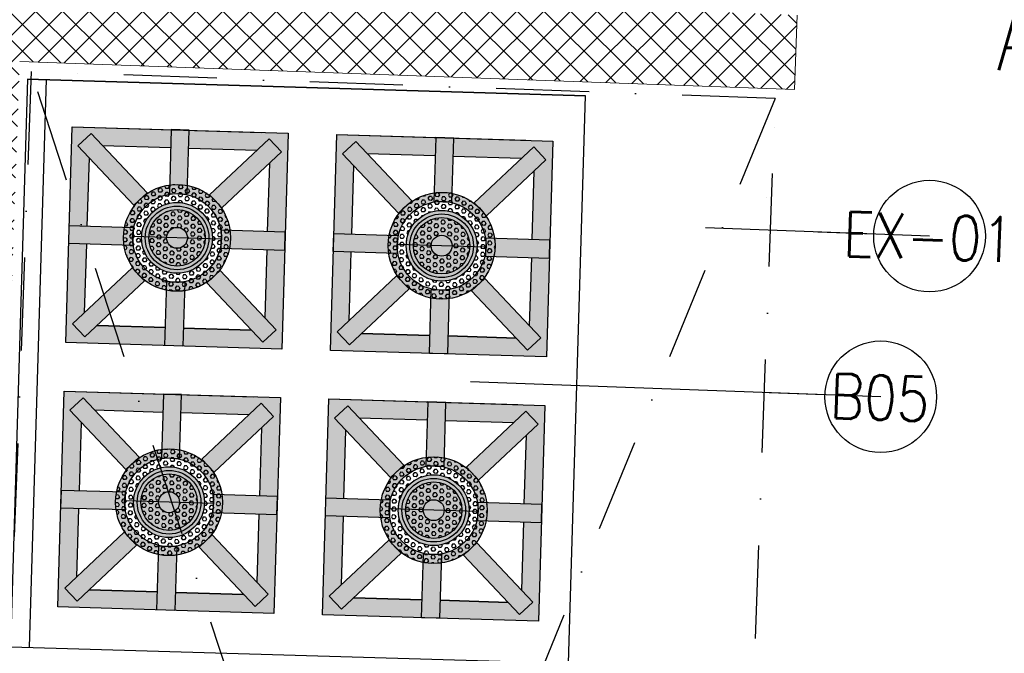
# Model space of a CAD drawing. Header units: millimetres. Extents: x 256680 to 410391, y -77299 to -22623.
# Tile 125 of 202: x 343483 to 344805, y -28245 to -27393. Entities that reach past the tile are written whole.
import ezdxf

# ---------------------------------------------------------------- set-up
doc = ezdxf.new("R2010")
doc.units = ezdxf.units.MM
doc.header["$LTSCALE"] = 2.5
doc.linetypes.add('DASHDOTX2', pattern=[2, 1, -0.5, 0, -0.5])
for name, color, linetype, lineweight in [('CKD Equipments', 252, 'Continuous', 0), ('ELEVATION 1', 143, 'Continuous', 18), ('ELEVATION 4', 157, 'Continuous', 9), ('HATCH LIGHT', 250, 'Continuous', 0), ('ROOM TEXT', 7, 'Continuous', 5), ('WALL', 132, 'Continuous', 25)]:
    doc.layers.add(name, color=color, linetype=linetype, lineweight=lineweight)
for name, color, linetype in [('CKD-Hood', 1, 'Continuous'), ('IQ_200_3D', 1, 'Continuous'), ('xKAM-B3-01-Kitchen$0$A-FURN', 8, 'Continuous')]:
    doc.layers.add(name, color=color, linetype=linetype)
doc.styles.add('MTEXT', font='romans.shx', dxfattribs={"width": 0.85})
doc.styles.get("Standard").update_dxf_attribs({"font": 'GOTHIC.TTF'})
doc.dimstyles.new('AJKD_30', dxfattribs={"dimscale": 30, "dimtxt": 2, "dimasz": 1, "dimexe": 0.8, "dimexo": 0.8, "dimgap": 0.5, "dimtad": 1, "dimdec": 0, "dimzin": 0, "dimdsep": 46, "dimtxsty": 'Standard', "dimblk": 'ARCHTICK', "dimcen": 0.125, "dimclrd": 251, "dimclre": 251, "dimclrt": 42, "dimadec": 0, "dimazin": 0, "dimtfac": 1, "dimtdec": 0, "dimtix": 1, "dimtmove": 0, "dimatfit": 3, "dimfxl": 1, "dimtolj": 1, "dimtzin": 0, "dimarcsym": 1})
pattern_1 = [(0, (0, 0), (0, 0.216506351), [0.125, -0.25]), (120, (0, 0), (-0.1875000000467, -0.1082531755), [0.125, -0.25]), (60, (0.125, 0), (-0.1875000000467, 0.1082531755), [0.125, -0.25])]

# ---------------------------------------------------------------- blocks, each defined once
blk = doc.blocks.new('xKAM-B3-01-Kitchen$0$rgregr')
at = {"layer": 'xKAM-B3-01-Kitchen$0$A-FURN'}
h = blk.add_hatch(color=256, dxfattribs=at)
edge = h.paths.add_edge_path()
edge.add_arc((9340815.639, 6767207.813), 2.968, 0, 360)
edge = h.paths.add_edge_path(flags=16)
edge.add_arc((9340815.639, 6767207.813), 2.468, 0, 360)
h = blk.add_hatch(dxfattribs=at)
h.set_pattern_fill('HEX', color=256, style=0)
h.set_pattern_definition(pattern_1)
edge = h.paths.add_edge_path(flags=16)
edge.add_arc((9340815.639, 6767207.813), 2.468, 0, 360)
edge = h.paths.add_edge_path()
edge.add_arc((9340815.639, 6767207.813), 2.968, 0, 360)
h = blk.add_hatch(dxfattribs=at)
h.set_pattern_fill('HEX', color=256, style=0)
h.set_pattern_definition(pattern_1)
h.paths.add_polyline_path([(9340815.976, 6767210.258), (9340815.302, 6767210.258, 0.336052), (9340813.194, 6767208.15), (9340813.194, 6767207.813), (9340813.671, 6767207.813, -1), (9340817.608, 6767207.813), (9340818.085, 6767207.813), (9340818.085, 6767208.15, 0.336052)])
h.paths.add_polyline_path([(9340818.085, 6767207.476), (9340818.085, 6767207.813), (9340817.608, 6767207.813, -1), (9340813.671, 6767207.813), (9340813.194, 6767207.813), (9340813.194, 6767207.476, 0.336052), (9340815.302, 6767205.368), (9340815.976, 6767205.368, 0.336052)])
h = blk.add_hatch(color=256, dxfattribs=at)
edge = h.paths.add_edge_path()
edge.add_arc((9340815.639, 6767207.813), 1.968, 0, 360)
edge = h.paths.add_edge_path(flags=16)
edge.add_arc((9340815.639, 6767207.813), 1.768, 0, 360)
edge = h.paths.add_edge_path(flags=0)
edge.add_arc((9340815.639, 6767207.813), 1.568, 0, 360)
h = blk.add_hatch(color=256, dxfattribs=at)
edge = h.paths.add_edge_path(flags=16)
edge.add_arc((9340815.639, 6767207.813), 1.568, 0, 360)
edge = h.paths.add_edge_path()
edge.add_arc((9340815.639, 6767207.813), 1.768, 0, 360)
h = blk.add_hatch(dxfattribs=at)
h.set_pattern_fill('HEX', color=256, style=0)
h.set_pattern_definition(pattern_1)
edge = h.paths.add_edge_path()
edge.add_arc((9340815.639, 6767207.813), 1.568, 0, 360)
edge = h.paths.add_edge_path(flags=16)
edge.add_arc((9340815.639, 6767207.813), 0.581, 0, 360)
blk.add_line((9340813.194, 6767207.813), (9340818.085, 6767207.813), dxfattribs=at)
for radius in [2.968, 2.468, 1.968, 1.768, 1.568, 0.581]:
    blk.add_circle((9340815.639, 6767207.813), radius, dxfattribs=at)
blk = doc.blocks.new('_ArchTick')
at = {"color": 0, "linetype": 'ByBlock', "const_width": 0.15}
blk.add_lwpolyline([(-0.5, -0.5), (0.5, 0.5)], dxfattribs=at)

msp = doc.modelspace()

# ---------------------------------------------------------------- hatches: boundary and pattern name
at = {"layer": 'CKD Equipments'}
h = msp.add_hatch(color=7, dxfattribs=at)
h.paths.add_polyline_path([(343701.6, -27831.9), (343834.6, -27835.9), (343838.6, -27702.9), (343814.4, -27702.2), (343811.7, -27793.9), (343826.9, -27810.1), (343809.3, -27826.7), (343794.1, -27810.5), (343702.3, -27807.7)])
h.paths.add_polyline_path([(343570.2, -27819.5), (343553.6, -27801.9), (343569.8, -27786.7), (343572.6, -27694.9), (343548.4, -27694.2), (343544.4, -27827.2), (343677.4, -27831.2), (343678.2, -27807), (343586.4, -27804.3)])
h.paths.add_polyline_path([(343549.1, -27670), (343573.3, -27670.8), (343576.1, -27579), (343560.8, -27562.8), (343578.4, -27546.2), (343593.7, -27562.4), (343685.4, -27565.2), (343686.1, -27541), (343553.1, -27537)])
h.paths.add_polyline_path([(343709.6, -27565.9), (343801.3, -27568.7), (343817.5, -27553.4), (343834.1, -27571), (343817.9, -27586.3), (343815.1, -27678), (343839.3, -27678.7), (343843.3, -27545.7), (343710.3, -27541.7)])
h = msp.add_hatch(color=7, dxfattribs=at)
h.paths.add_polyline_path([(344057.1, -27842.6), (344190.1, -27846.6), (344194, -27713.6), (344169.9, -27712.8), (344167.1, -27804.6), (344182.4, -27820.8), (344164.8, -27837.4), (344149.5, -27821.2), (344057.8, -27818.4)])
h.paths.add_polyline_path([(343925.7, -27830.2), (343909.1, -27812.6), (343925.3, -27797.3), (343928, -27705.6), (343903.8, -27704.9), (343899.9, -27837.9), (344032.9, -27841.9), (344033.6, -27817.7), (343941.9, -27814.9)])
h.paths.add_polyline_path([(343904.6, -27680.7), (343928.8, -27681.4), (343931.5, -27589.7), (343916.2, -27573.5), (343933.9, -27556.9), (343949.1, -27573.1), (344040.8, -27575.8), (344041.6, -27551.7), (343908.6, -27547.7)])
h.paths.add_polyline_path([(344065, -27576.6), (344156.8, -27579.3), (344173, -27564.1), (344189.5, -27581.7), (344173.3, -27596.9), (344170.6, -27688.7), (344194.8, -27689.4), (344198.8, -27556.4), (344065.8, -27552.4)])
h = msp.add_hatch(color=7, dxfattribs=at)
h.paths.add_polyline_path([(343691, -28187.4), (343824, -28191.4), (343827.9, -28058.4), (343803.8, -28057.6), (343801, -28149.4), (343816.3, -28165.6), (343798.7, -28182.1), (343783.4, -28165.9), (343691.7, -28163.2)])
h.paths.add_polyline_path([(343559.6, -28175), (343543, -28157.4), (343559.2, -28142.1), (343561.9, -28050.4), (343537.8, -28049.7), (343533.8, -28182.7), (343666.8, -28186.6), (343667.5, -28162.5), (343575.8, -28159.7)])
h.paths.add_polyline_path([(343538.5, -28025.5), (343562.7, -28026.2), (343565.4, -27934.5), (343550.1, -27918.3), (343567.8, -27901.7), (343583, -27917.9), (343674.7, -27920.6), (343675.5, -27896.4), (343542.5, -27892.5)])
h.paths.add_polyline_path([(343698.9, -27921.4), (343790.7, -27924.1), (343806.9, -27908.8), (343823.4, -27926.5), (343807.2, -27941.7), (343804.5, -28033.4), (343828.7, -28034.2), (343832.7, -27901.2), (343699.7, -27897.2)])
h = msp.add_hatch(color=7, dxfattribs=at)
h.paths.add_polyline_path([(344046.4, -28198), (344179.4, -28202), (344183.4, -28069), (344159.2, -28068.3), (344156.5, -28160), (344171.7, -28176.2), (344154.1, -28192.8), (344138.8, -28176.6), (344047.1, -28173.8)])
h.paths.add_polyline_path([(343915, -28185.6), (343898.4, -28168), (343914.6, -28152.8), (343917.4, -28061), (343893.2, -28060.3), (343889.2, -28193.3), (344022.2, -28197.3), (344022.9, -28173.1), (343931.2, -28170.4)])
h.paths.add_polyline_path([(343893.9, -28036.1), (343918.1, -28036.9), (343920.8, -27945.1), (343905.6, -27928.9), (343923.2, -27912.3), (343938.5, -27928.5), (344030.2, -27931.3), (344030.9, -27907.1), (343897.9, -27903.1)])
h.paths.add_polyline_path([(344054.4, -27932), (344146.1, -27934.8), (344162.3, -27919.5), (344178.9, -27937.1), (344162.7, -27952.4), (344159.9, -28044.1), (344184.1, -28044.8), (344188.1, -27911.8), (344055.1, -27907.8)])
at = {"layer": 'HATCH LIGHT', "true_color": 0x636466}
h = msp.add_hatch(dxfattribs=at)
h.set_pattern_fill('ANSI32', color=251, scale=6)
h.set_pattern_definition([(45, (278504.94, -46725.026), (-40.411153, 40.411153), []), (45, (278531.88, -46725.026), (-40.411153, 40.411153), [])])
h.paths.add_polyline_path([(355647.8, -32590), (355453.8, -32638.8), (355635.4, -33359.7), (343082.7, -33359.6, -0.000263), (343068.2, -33559.6), (355892, -33559.7)])
h.paths.add_polyline_path([(343496.7, -25157.1), (343296.6, -25157.1, -0.011972), (342815.4, -34256), (343016, -34256, 0.01196)])
h.paths.add_polyline_path([(343480.3, -25697.6), (353159.2, -26046.6, 0.003501), (353653.3, -26800.6), (353820.9, -26691.5), (353270.8, -25850.5), (343486.5, -25497.7, -0.000262)])
h = msp.add_hatch(dxfattribs=at)
h.set_pattern_fill('ANSI37', color=251, scale=8)
h.set_pattern_definition([(45, (278504.942, -46725.026), (-17.960512, 17.960512), []), (135, (278504.942, -46725.026), (-17.960512, -17.960512), [])])
edge = h.paths.add_edge_path()
edge.add_line((346273.8, -25798.3), (343480.3, -25697.6))
edge.add_arc((153082.9, -19659.4), 190493.1, 356.573537, 358.183559, ccw=False)
edge.add_line((343235.5, -31044.7), (346084.7, -31044.7))
edge.add_line((346084.7, -31044.7), (346211.2, -27535.7))
edge.add_line((346211.2, -27535.7), (346111.3, -27532.1))
edge.add_line((346111.3, -27532.1), (346082, -28343.5))
edge.add_line((346082, -28343.5), (346082, -28343.5))
edge.add_line((346082, -28343.5), (346017.2, -30142.4))
edge.add_line((346017.2, -30142.4), (345988.2, -30944.7))
edge.add_line((345988.2, -30944.7), (343356.5, -30944.7))
edge.add_line((343356.5, -30944.7), (343482.6, -27449.3))
edge.add_line((343482.6, -27449.3), (344481.9, -27485.3))
edge.add_line((344481.9, -27485.3), (344523.3, -27486.8))
edge.add_line((344523.3, -27486.8), (344526.9, -27386.9))
edge.add_line((344526.9, -27386.9), (343486.2, -27349.3))
edge.add_line((343486.2, -27349.3), (343542.1, -25799.9))
edge.add_line((343542.1, -25799.9), (345041.1, -25853.9))
edge.add_line((345041.1, -25853.9), (345030.3, -26153.7))
edge.add_line((345030.3, -26153.7), (345006.9, -26801.7))
edge.add_line((345006.9, -26801.7), (345004.2, -26874.9))
edge.add_line((345004.2, -26874.9), (345104.2, -26878.5))
edge.add_line((345104.2, -26878.5), (345141, -25857.5))
edge.add_line((345141, -25857.5), (346170.3, -25894.7))
edge.add_line((346170.3, -25894.7), (346143.7, -26632.7))
edge.add_line((346143.7, -26632.7), (346243.6, -26636.3))
edge.add_line((346243.6, -26636.3), (346273.8, -25798.3))
at = {"layer": 'IQ_200_3D'}
h = msp.add_hatch(color=256, dxfattribs=at)
h.paths.add_polyline_path([(343759.1, -27773.3), (343776.7, -27756.8), (343751.7, -27730.3), (343734.1, -27746.9)])
h.paths.add_polyline_path([(343678.7, -27788.2), (343702.9, -27788.9), (343704.2, -27746), (343680, -27745.2)])
h.paths.add_polyline_path([(343607, -27751.7), (343623.6, -27769.3), (343650.1, -27744.3), (343633.5, -27726.7)])
h.paths.add_polyline_path([(343591.4, -27695.5), (343634.4, -27696.8), (343635.1, -27672.6), (343592.1, -27671.3)])
h.paths.add_polyline_path([(343636, -27642.7), (343653.6, -27626.1), (343628.7, -27599.6), (343611.1, -27616.2)])
h.paths.add_polyline_path([(343683.6, -27627), (343707.7, -27627.7), (343709, -27584.7), (343684.8, -27584)])
h.paths.add_polyline_path([(343737.7, -27628.6), (343754.3, -27646.2), (343780.7, -27621.3), (343764.2, -27603.7)])
h.paths.add_polyline_path([(343752.6, -27700.3), (343795.6, -27701.6), (343796.3, -27677.4), (343753.4, -27676.2)])
h = msp.add_hatch(color=256, dxfattribs=at)
h.paths.add_polyline_path([(344114.5, -27784), (344132.1, -27767.4), (344107.2, -27740.9), (344089.6, -27757.5)])
h.paths.add_polyline_path([(344034.2, -27798.9), (344058.3, -27799.6), (344059.6, -27756.6), (344035.4, -27755.9)])
h.paths.add_polyline_path([(343962.4, -27762.3), (343979, -27779.9), (344005.5, -27755), (343988.9, -27737.4)])
h.paths.add_polyline_path([(343946.8, -27706.2), (343989.8, -27707.4), (343990.5, -27683.3), (343947.6, -27682)])
h.paths.add_polyline_path([(343991.4, -27653.3), (344009.1, -27636.7), (343984.1, -27610.3), (343966.5, -27626.8)])
h.paths.add_polyline_path([(344039, -27637.6), (344063.2, -27638.4), (344064.5, -27595.4), (344040.3, -27594.6)])
h.paths.add_polyline_path([(344093.1, -27639.3), (344109.7, -27656.9), (344136.2, -27631.9), (344119.6, -27614.3)])
h.paths.add_polyline_path([(344108.1, -27711), (344151.1, -27712.3), (344151.8, -27688.1), (344108.8, -27686.8)])
h = msp.add_hatch(color=256, dxfattribs=at)
h.paths.add_polyline_path([(343748.4, -28128.8), (343766, -28112.2), (343741.1, -28085.7), (343723.5, -28102.3)])
h.paths.add_polyline_path([(343668.1, -28143.7), (343692.2, -28144.4), (343693.5, -28101.4), (343669.3, -28100.7)])
h.paths.add_polyline_path([(343596.3, -28107.1), (343612.9, -28124.7), (343639.4, -28099.8), (343622.8, -28082.2)])
h.paths.add_polyline_path([(343580.7, -28050.9), (343623.7, -28052.2), (343624.4, -28028), (343581.5, -28026.8)])
h.paths.add_polyline_path([(343625.3, -27998.1), (343643, -27981.5), (343618, -27955), (343600.4, -27971.6)])
h.paths.add_polyline_path([(343672.9, -27982.4), (343697.1, -27983.1), (343698.4, -27940.2), (343674.2, -27939.4)])
h.paths.add_polyline_path([(343727, -27984), (343743.6, -28001.7), (343770.1, -27976.7), (343753.5, -27959.1)])
h.paths.add_polyline_path([(343742, -28055.8), (343785, -28057.1), (343785.7, -28032.9), (343742.7, -28031.6)])
h = msp.add_hatch(color=256, dxfattribs=at)
h.paths.add_polyline_path([(344103.8, -28139.4), (344121.5, -28122.9), (344096.5, -28096.4), (344078.9, -28113)])
h.paths.add_polyline_path([(344023.5, -28154.3), (344047.7, -28155), (344049, -28112.1), (344024.8, -28111.3)])
h.paths.add_polyline_path([(343951.8, -28117.8), (343968.4, -28135.4), (343994.8, -28110.4), (343978.3, -28092.8)])
h.paths.add_polyline_path([(343936.2, -28061.6), (343979.2, -28062.9), (343979.9, -28038.7), (343936.9, -28037.4)])
h.paths.add_polyline_path([(343980.8, -28008.8), (343998.4, -27992.2), (343973.5, -27965.7), (343955.8, -27982.3)])
h.paths.add_polyline_path([(344028.3, -27993.1), (344052.5, -27993.8), (344053.8, -27950.8), (344029.6, -27950.1)])
h.paths.add_polyline_path([(344082.5, -27994.7), (344099, -28012.3), (344125.5, -27987.4), (344108.9, -27969.8)])
h.paths.add_polyline_path([(344097.4, -28066.4), (344140.4, -28067.7), (344141.1, -28043.5), (344098.1, -28042.2)])
at = {"layer": 'xKAM-B3-01-Kitchen$0$A-FURN'}
h = msp.add_hatch(color=256, dxfattribs=at)
h.paths.add_polyline_path([(343809.3, -27826.7), (343826.9, -27810.1), (343776.7, -27756.8), (343759.1, -27773.3)])
h.paths.add_polyline_path([(343677.4, -27831.2), (343701.6, -27831.9), (343702.9, -27788.9), (343678.7, -27788.2)])
h.paths.add_polyline_path([(343553.6, -27801.9), (343570.2, -27819.5), (343623.6, -27769.3), (343607, -27751.7)])
h.paths.add_polyline_path([(343548.4, -27694.2), (343591.4, -27695.5), (343592.1, -27671.3), (343549.1, -27670)])
h.paths.add_polyline_path([(343611.1, -27616.2), (343628.7, -27599.6), (343578.4, -27546.2), (343560.8, -27562.8)])
h.paths.add_polyline_path([(343684.8, -27584), (343709, -27584.7), (343710.3, -27541.7), (343686.1, -27541)])
h.paths.add_polyline_path([(343764.2, -27603.7), (343780.7, -27621.3), (343834.1, -27571), (343817.5, -27553.4)])
h.paths.add_polyline_path([(343795.6, -27701.6), (343838.6, -27702.9), (343839.3, -27678.7), (343796.3, -27677.4)])
h = msp.add_hatch(color=256, dxfattribs=at)
h.paths.add_polyline_path([(344164.8, -27837.4), (344182.4, -27820.8), (344132.1, -27767.4), (344114.5, -27784)])
h.paths.add_polyline_path([(344032.9, -27841.9), (344057.1, -27842.6), (344058.3, -27799.6), (344034.2, -27798.9)])
h.paths.add_polyline_path([(343909.1, -27812.6), (343925.7, -27830.2), (343979, -27779.9), (343962.4, -27762.3)])
h.paths.add_polyline_path([(343903.8, -27704.9), (343946.8, -27706.2), (343947.6, -27682), (343904.6, -27680.7)])
h.paths.add_polyline_path([(343966.5, -27626.8), (343984.1, -27610.3), (343933.9, -27556.9), (343916.2, -27573.5)])
h.paths.add_polyline_path([(344040.3, -27594.6), (344064.5, -27595.4), (344065.8, -27552.4), (344041.6, -27551.7)])
h.paths.add_polyline_path([(344119.6, -27614.3), (344136.2, -27631.9), (344189.5, -27581.7), (344173, -27564.1)])
h.paths.add_polyline_path([(344151.1, -27712.3), (344194, -27713.6), (344194.8, -27689.4), (344151.8, -27688.1)])
h = msp.add_hatch(color=256, dxfattribs=at)
h.paths.add_polyline_path([(343798.7, -28182.1), (343816.3, -28165.6), (343766, -28112.2), (343748.4, -28128.8)])
h.paths.add_polyline_path([(343666.8, -28186.6), (343691, -28187.4), (343692.2, -28144.4), (343668.1, -28143.7)])
h.paths.add_polyline_path([(343543, -28157.4), (343559.6, -28175), (343612.9, -28124.7), (343596.3, -28107.1)])
h.paths.add_polyline_path([(343537.8, -28049.7), (343580.7, -28050.9), (343581.5, -28026.8), (343538.5, -28025.5)])
h.paths.add_polyline_path([(343600.4, -27971.6), (343618, -27955), (343567.8, -27901.7), (343550.1, -27918.3)])
h.paths.add_polyline_path([(343674.2, -27939.4), (343698.4, -27940.2), (343699.7, -27897.2), (343675.5, -27896.4)])
h.paths.add_polyline_path([(343753.5, -27959.1), (343770.1, -27976.7), (343823.4, -27926.5), (343806.9, -27908.8)])
h.paths.add_polyline_path([(343785, -28057.1), (343827.9, -28058.4), (343828.7, -28034.2), (343785.7, -28032.9)])
h = msp.add_hatch(color=256, dxfattribs=at)
h.paths.add_polyline_path([(344154.1, -28192.8), (344171.7, -28176.2), (344121.5, -28122.9), (344103.8, -28139.4)])
h.paths.add_polyline_path([(344022.2, -28197.3), (344046.4, -28198), (344047.7, -28155), (344023.5, -28154.3)])
h.paths.add_polyline_path([(343898.4, -28168), (343915, -28185.6), (343968.4, -28135.4), (343951.8, -28117.8)])
h.paths.add_polyline_path([(343893.2, -28060.3), (343936.2, -28061.6), (343936.9, -28037.4), (343893.9, -28036.1)])
h.paths.add_polyline_path([(343955.8, -27982.3), (343973.5, -27965.7), (343923.2, -27912.3), (343905.6, -27928.9)])
h.paths.add_polyline_path([(344029.6, -27950.1), (344053.8, -27950.8), (344055.1, -27907.8), (344030.9, -27907.1)])
h.paths.add_polyline_path([(344108.9, -27969.8), (344125.5, -27987.4), (344178.9, -27937.1), (344162.3, -27919.5)])
h.paths.add_polyline_path([(344140.4, -28067.7), (344183.4, -28069), (344184.1, -28044.8), (344141.1, -28043.5)])

# ---------------------------------------------------------------- linework, layer by layer
at = {"layer": 'CKD Equipments', "elevation": 890}
msp.add_lwpolyline([(344485.1, -27632.7), (344485.1, -27632.7)], dxfattribs=at)
at = {"layer": 'CKD-Hood', "linetype": 'DASHDOTX2', "ltscale": 50, "elevation": 890}
msp.add_lwpolyline([(343498, -27463), (343399.1, -30188.4), (344398.5, -30224.4), (344497.3, -27499)], close=True, dxfattribs=at)
for points in [[(344398.5, -30224.4), (343498, -27463)], [(344497.3, -27499), (343399.1, -30188.4)]]:
    msp.add_lwpolyline(points, dxfattribs=at)
at = {"layer": 'ELEVATION 1'}
for p, q in [((344523.3, -27486.8), (344526.9, -27386.9)), ((343482.6, -27449.3), (344523.3, -27486.8))]:
    msp.add_line(p, q, dxfattribs=at)
at = {"layer": 'WALL'}
msp.add_arc((153082.9, -19659.4), 190493.1, 355.605384, 358.346214, dxfattribs=at)
at = {"layer": 'xKAM-B3-01-Kitchen$0$A-FURN'}
for p, q in [((343493.1, -27472.9), (343470.2, -28236.1)), ((343493.1, -27472.9), (344242.7, -27495.3)), ((344242.7, -27495.3), (343493.1, -27472.9)), ((343518, -27473.6), (343495.2, -28236.8)), ((344219.8, -28258.5), (344242.7, -27495.3)), ((343553.1, -27537), (343807, -27544.6)), ((343560.8, -27562.8), (343578.4, -27546.2)), ((343653.6, -27626.1), (343578.4, -27546.2)), ((343908.6, -27547.7), (344162.4, -27555.3)), ((343908.6, -27547.7), (344162.4, -27555.3)), ((343737.7, -27628.6), (343817.5, -27553.4)), ((343834.1, -27571), (343817.5, -27553.4)), ((343916.2, -27573.5), (343933.9, -27556.9)), ((344009.1, -27636.7), (343933.9, -27556.9)), ((343636, -27642.7), (343560.8, -27562.8)), ((343754.3, -27646.2), (343834.1, -27571)), ((343991.4, -27653.3), (343916.2, -27573.5)), ((344093.1, -27639.3), (344173, -27564.1)), ((344189.5, -27581.7), (344173, -27564.1)), ((344109.7, -27656.9), (344189.5, -27581.7)), ((343636, -27642.7), (343653.6, -27626.1)), ((343754.3, -27646.2), (343737.7, -27628.6)), ((343991.4, -27653.3), (344009.1, -27636.7)), ((344109.7, -27656.9), (344093.1, -27639.3)), ((343633.5, -27726.7), (343553.6, -27801.9)), ((343633.5, -27726.7), (343650.1, -27744.3)), ((343751.7, -27730.3), (343734.1, -27746.9)), ((343751.7, -27730.3), (343826.9, -27810.1)), ((343650.1, -27744.3), (343570.2, -27819.5)), ((343734.1, -27746.9), (343809.3, -27826.7)), ((343988.9, -27737.4), (343909.1, -27812.6)), ((343988.9, -27737.4), (344005.5, -27755)), ((344107.2, -27740.9), (344089.6, -27757.5)), ((344107.2, -27740.9), (344182.4, -27820.8)), ((344005.5, -27755), (343925.7, -27830.2)), ((344089.6, -27757.5), (344164.8, -27837.4)), ((343553.6, -27801.9), (343570.2, -27819.5)), ((343826.9, -27810.1), (343809.3, -27826.7)), ((343909.1, -27812.6), (343925.7, -27830.2)), ((344182.4, -27820.8), (344164.8, -27837.4)), ((343542.5, -27892.5), (343796.4, -27900.1)), ((343542.5, -27892.5), (343796.4, -27900.1)), ((343550.1, -27918.3), (343567.8, -27901.7)), ((343643, -27981.5), (343567.8, -27901.7)), ((343897.9, -27903.1), (344151.8, -27910.7)), ((343897.9, -27903.1), (344151.8, -27910.7)), ((343625.3, -27998.1), (343550.1, -27918.3)), ((343727, -27984), (343806.9, -27908.8)), ((343823.4, -27926.5), (343806.9, -27908.8)), ((343905.6, -27928.9), (343923.2, -27912.3)), ((343998.4, -27992.2), (343923.2, -27912.3)), ((344082.5, -27994.7), (344162.3, -27919.5)), ((344178.9, -27937.1), (344162.3, -27919.5)), ((343743.6, -28001.7), (343823.4, -27926.5)), ((343980.8, -28008.8), (343905.6, -27928.9)), ((344099, -28012.3), (344178.9, -27937.1)), ((343625.3, -27998.1), (343643, -27981.5)), ((343743.6, -28001.7), (343727, -27984)), ((343980.8, -28008.8), (343998.4, -27992.2)), ((344099, -28012.3), (344082.5, -27994.7)), ((343622.8, -28082.2), (343543, -28157.4)), ((343622.8, -28082.2), (343639.4, -28099.8)), ((343741.1, -28085.7), (343723.5, -28102.3)), ((343741.1, -28085.7), (343816.3, -28165.6)), ((343639.4, -28099.8), (343559.6, -28175)), ((343723.5, -28102.3), (343798.7, -28182.1)), ((343978.3, -28092.8), (343898.4, -28168)), ((343978.3, -28092.8), (343994.8, -28110.4)), ((344096.5, -28096.4), (344078.9, -28113)), ((344096.5, -28096.4), (344171.7, -28176.2)), ((343994.8, -28110.4), (343915, -28185.6)), ((344078.9, -28113), (344154.1, -28192.8)), ((343543, -28157.4), (343559.6, -28175)), ((343816.3, -28165.6), (343798.7, -28182.1)), ((343898.4, -28168), (343915, -28185.6)), ((344171.7, -28176.2), (344154.1, -28192.8)), ((343470.2, -28236.1), (344219.8, -28258.5))]:
    msp.add_line(p, q, dxfattribs=at)
for points in [[(343834.6, -27835.9), (343544.4, -27827.2), (343553.1, -27537), (343843.3, -27545.7)], [(343710.3, -27541.7), (343686.1, -27541), (343683.6, -27627), (343707.7, -27627.7)], [(344190.1, -27846.6), (343899.9, -27837.9), (343908.6, -27547.7), (344198.8, -27556.4)], [(344065.8, -27552.4), (344041.6, -27551.7), (344039, -27637.6), (344063.2, -27638.4)], [(343634.4, -27696.8), (343548.4, -27694.2), (343549.1, -27670), (343635.1, -27672.6)], [(343752.6, -27700.3), (343838.6, -27702.9), (343839.3, -27678.7), (343753.4, -27676.2)], [(343989.8, -27707.4), (343903.8, -27704.9), (343904.6, -27680.7), (343990.5, -27683.3)], [(344108.1, -27711), (344194, -27713.6), (344194.8, -27689.4), (344108.8, -27686.8)], [(343701.6, -27831.9), (343677.4, -27831.2), (343680, -27745.2), (343704.2, -27746)], [(344057.1, -27842.6), (344032.9, -27841.9), (344035.4, -27755.9), (344059.6, -27756.6)], [(343824, -28191.4), (343533.8, -28182.7), (343542.5, -27892.5), (343832.7, -27901.2)], [(343699.7, -27897.2), (343675.5, -27896.4), (343672.9, -27982.4), (343697.1, -27983.1)], [(344179.4, -28202), (343889.2, -28193.3), (343897.9, -27903.1), (344188.1, -27911.8)], [(344055.1, -27907.8), (344030.9, -27907.1), (344028.3, -27993.1), (344052.5, -27993.8)], [(343623.7, -28052.2), (343537.8, -28049.7), (343538.5, -28025.5), (343624.4, -28028)], [(343742, -28055.8), (343827.9, -28058.4), (343828.7, -28034.2), (343742.7, -28031.6)], [(343979.2, -28062.9), (343893.2, -28060.3), (343893.9, -28036.1), (343979.9, -28038.7)], [(344097.4, -28066.4), (344183.4, -28069), (344184.1, -28044.8), (344098.1, -28042.2)], [(343691, -28187.4), (343666.8, -28186.6), (343669.3, -28100.7), (343693.5, -28101.4)], [(344046.4, -28198), (344022.2, -28197.3), (344024.8, -28111.3), (344049, -28112.1)]]:
    msp.add_lwpolyline(points, close=True, dxfattribs=at)
for points in [[(343593.7, -27562.4), (343685.4, -27565.2)], [(343709.6, -27565.9), (343801.3, -27568.7)], [(343949.1, -27573.1), (344040.8, -27575.8)], [(343573.3, -27670.8), (343576.1, -27579)], [(343817.9, -27586.3), (343815.1, -27678)], [(344065, -27576.6), (344156.8, -27579.3)], [(343928.8, -27681.4), (343931.5, -27589.7)], [(344173.3, -27596.9), (344170.6, -27688.7)], [(343569.8, -27786.7), (343572.6, -27694.9)], [(343814.4, -27702.2), (343811.7, -27793.9)], [(343925.3, -27797.3), (343928, -27705.6)], [(344169.9, -27712.8), (344167.1, -27804.6)], [(343678.2, -27807), (343586.4, -27804.3)], [(343586.4, -27804.3), (343678.2, -27807)], [(343794.1, -27810.5), (343702.3, -27807.7)], [(343702.3, -27807.7), (343794.1, -27810.5)], [(344033.6, -27817.7), (343941.9, -27814.9)], [(343941.9, -27814.9), (344033.6, -27817.7)], [(344149.5, -27821.2), (344057.8, -27818.4)], [(344057.8, -27818.4), (344149.5, -27821.2)], [(343583, -27917.9), (343674.7, -27920.6)], [(343698.9, -27921.4), (343790.7, -27924.1)], [(343938.5, -27928.5), (344030.2, -27931.3)], [(344054.4, -27932), (344146.1, -27934.8)], [(343562.7, -28026.2), (343565.4, -27934.5)], [(343807.2, -27941.7), (343804.5, -28033.4)], [(343918.1, -28036.9), (343920.8, -27945.1)], [(344162.7, -27952.4), (344159.9, -28044.1)], [(343559.2, -28142.1), (343561.9, -28050.4)], [(343803.8, -28057.6), (343801, -28149.4)], [(343914.6, -28152.8), (343917.4, -28061)], [(344159.2, -28068.3), (344156.5, -28160)], [(343667.5, -28162.5), (343575.8, -28159.7)], [(343575.8, -28159.7), (343667.5, -28162.5)], [(343783.4, -28165.9), (343691.7, -28163.2)], [(343691.7, -28163.2), (343783.4, -28165.9)], [(344022.9, -28173.1), (343931.2, -28170.4)], [(343931.2, -28170.4), (344022.9, -28173.1)], [(344138.8, -28176.6), (344047.1, -28173.8)], [(344047.1, -28173.8), (344138.8, -28176.6)]]:
    msp.add_lwpolyline(points, dxfattribs=at)

# ---------------------------------------------------------------- block references
at = {"layer": 'xKAM-B3-01-Kitchen$0$A-FURN', "xscale": 24.19393856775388, "yscale": 24.1939385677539, "zscale": 24.1939385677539, "rotation": 178.2824439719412}
for p in [(231140543.9, 156850642.6), (231140899.3, 156850632), (231140533.2, 156850287.2), (231140888.7, 156850276.5)]:
    msp.add_blockref('xKAM-B3-01-Kitchen$0$rgregr', p, dxfattribs=at)

# ---------------------------------------------------------------- texts
at = {"layer": 'ROOM TEXT', "insert": (345752.8, -27491, 0.2), "char_height": 90, "attachment_point": 9, "style": 'MTEXT'}
msp.add_mtext_dynamic_manual_height_columns('\\A1;\\pxqc;Area: 13.4sqm', width=1162.931, gutter_width=1.8, heights=[0], dxfattribs=at)
at = {"layer": 'ROOM TEXT', "char_height": 60, "attachment_point": 7, "rotation": 357.9352, "style": 'MTEXT'}
for s, insert in [('\\A1;\\pxqc;EX-01', (344617.1, -27712.1, 0.2)), ('\\A1;\\pxqc;B05', (344551.5, -27928.1, 0.2))]:
    msp.add_mtext_dynamic_manual_height_columns(s, width=170.917, gutter_width=1.8, heights=[0], dxfattribs=dict(at, insert=insert))

# ---------------------------------------------------------------- leaders
at = {"layer": 'ELEVATION 4'}
for points in [[(344704.7, -27684.1), (344403.9, -27673.2)], [(344639.1, -27900.1), (344088, -27880.2)]]:
    msp.add_leader(points, dimstyle='AJKD_30', override={"dimasz": 5, "dimgap": 0.5, "dimtad": 0, "dimldrblk": 'DotBlank', "dimfxl": 0.18, "dimfxlon": 1, "dimarcsym": 2}, dxfattribs=at)

doc.saveas('drawing.dxf')
